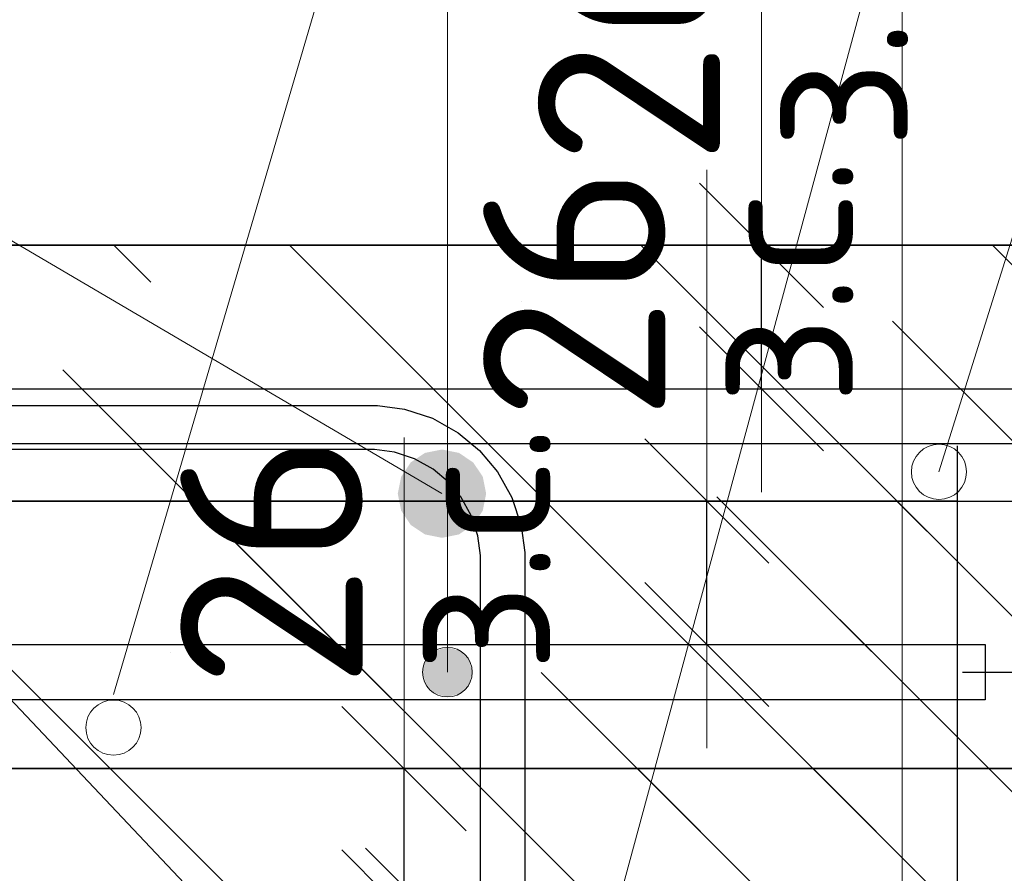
# Model space of a CAD drawing. Header units: metres. Extents: x -38 to 97, y -15 to 21.
# Tile 126 of 209: x 72.409 to 72.587, y 6.564 to 6.719. Entities that reach past the tile are written whole.
import ezdxf

# ---------------------------------------------------------------- set-up
doc = ezdxf.new("R2010")
doc.units = ezdxf.units.M
doc.header["$PDMODE"] = 65
doc.linetypes.add('______4', pattern=[0.135, 0.105, -0.03])
for name, color, linetype, lineweight in [('XR$3$Арм. стержнями верхней зоны', 180, 'Continuous', 35), ('XR$3$Арм.стержн. Арматура края', 96, 'Continuous', 35), ('XR$3$Арм.стержн. Хомут', 240, 'Continuous', 35), ('XR$3$Арм.стержн.горизонт. 1', 180, 'Continuous', 35), ('XR$3$Размерная линия_ общее', 7, 'Continuous', 13), ('XR$4$Арм. стержнями верхней зоны', 180, 'Continuous', 35), ('XR$4$ВК__отв в полу 1-2 эт', 220, 'Continuous', 25), ('XR$4$Размерная линия_ общее', 7, 'Continuous', 13), ('XR$6$Арм. стержнями верхней зоны', 180, 'Continuous', 35), ('XR$6$Арм.стержн. Арматура края', 96, 'Continuous', 35), ('XR$6$ВК__отв в полу 1-2 эт', 220, 'Continuous', 25), ('XR$6$Размерная линия (1)', 7, 'Continuous', 13), ('XR$6$Размерная линия_ общее', 7, 'Continuous', 13)]:
    doc.layers.add(name, color=color, linetype=linetype, lineweight=lineweight)
doc.styles.add('ISOCPEUR', font='txt')
doc.dimstyles.new('DIMSTYLE_11', dxfattribs={"dimtxt": 0.033, "dimasz": 0.0375, "dimexe": 0, "dimexo": 0, "dimgap": 0.0165, "dimtad": 2, "dimdec": 0, "dimlfac": 1000, "dimrnd": 1, "dimzin": 12, "dimdsep": 46, "dimtxsty": 'ISOCPEUR', "dimblk1": 'ALL_ML_STRICH', "dimblk2": 'ALL_ML_STRICH', "dimsah": 1, "dimcen": 0, "dimclrd": 7, "dimclre": 256, "dimclrt": 7, "dimadec": 0, "dimazin": 0, "dimtfac": 1, "dimtdec": 0, "dimtix": 1, "dimtmove": 2, "dimatfit": 3, "dimfxl": 0, "dimtvp": 1.2, "dimtzin": 0, "dimlwd": 0, "dimlwe": -3, "dimarcsym": 0})
doc.dimstyles.new('DIMSTYLE_12', dxfattribs={"dimtxt": 0.03, "dimasz": 0.03, "dimexe": 0, "dimexo": 0, "dimgap": 0.015, "dimtad": 2, "dimdec": 0, "dimlfac": 1000, "dimrnd": 1, "dimzin": 12, "dimdsep": 46, "dimtxsty": 'ISOCPEUR', "dimblk1": 'ALL_ML_STRICH', "dimblk2": 'ALL_ML_STRICH', "dimsah": 1, "dimcen": 0, "dimclrd": 7, "dimclre": 256, "dimclrt": 7, "dimadec": 0, "dimazin": 0, "dimtfac": 1, "dimtdec": 0, "dimtix": 1, "dimtmove": 2, "dimatfit": 3, "dimfxl": 0, "dimtzin": 0, "dimlwd": 0, "dimlwe": -3, "dimarcsym": 0})
doc.dimstyles.new('DIMSTYLE_14', dxfattribs={"dimtxt": 0.03, "dimasz": 0.03, "dimexe": 0, "dimexo": 0, "dimgap": 0.015, "dimtad": 2, "dimdec": 0, "dimlfac": 1000, "dimrnd": 1, "dimzin": 12, "dimdsep": 46, "dimtxsty": 'ISOCPEUR', "dimblk1": 'ALL_ML_STRICH', "dimblk2": 'ALL_ML_STRICH', "dimsah": 1, "dimcen": 0, "dimclrd": 7, "dimclre": 256, "dimclrt": 7, "dimadec": 0, "dimazin": 0, "dimtfac": 1, "dimtdec": 0, "dimtix": 1, "dimtmove": 2, "dimatfit": 3, "dimfxl": 0, "dimtvp": 1.2, "dimtzin": 0, "dimlwd": 0, "dimlwe": -3, "dimarcsym": 0})
doc.dimstyles.new('DIMSTYLE_8', dxfattribs={"dimtxt": 0.033, "dimasz": 0.0375, "dimexe": 0, "dimexo": 0, "dimgap": 0.0165, "dimtad": 2, "dimdec": 0, "dimlfac": 1000, "dimrnd": 1, "dimzin": 12, "dimdsep": 46, "dimtxsty": 'ISOCPEUR', "dimblk1": 'ALL_ML_STRICH', "dimblk2": 'ALL_ML_STRICH', "dimsah": 1, "dimcen": 0, "dimclrd": 7, "dimclre": 256, "dimclrt": 7, "dimadec": 0, "dimazin": 0, "dimtfac": 1, "dimtdec": 0, "dimtix": 1, "dimtmove": 2, "dimatfit": 3, "dimfxl": 0, "dimtzin": 0, "dimlwd": 0, "dimlwe": -3, "dimarcsym": 0})
pattern_1 = [(135, (0, 0), (-0.031819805, -0.031819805), [0.4, -0.05, 0, -0.05]), (135, (-0.01591, -0.01591), (-0.031819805, -0.031819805), [0.8, -0.1, 0.1, -0.1])]

# ---------------------------------------------------------------- blocks, each defined once
blk = doc.blocks.new('ALL_ML_STRICH')
at = {"color": 0, "linetype": 'ByBlock', "lineweight": -2}
for p, q in [((0, -0.5), (0, 0.5)), ((-0.3, -0.3), (0.3, 0.3)), ((-1, 0), (0.5, 0))]:
    blk.add_line(p, q, dxfattribs=at)
blk = doc.blocks.new('*D143')
at = {"layer": 'DEFPOINTS', "color": 7, "linetype": 'Continuous', "lineweight": 13, "transparency": 33554687}
for p in [(72.50314, 6.67826), (72.50314, 6.65226), (72.54312, 6.65226)]:
    blk.add_point(p, dxfattribs=at)
at = {"layer": 'XR$3$Размерная линия_ общее', "color": 253, "linetype": 'Continuous', "lineweight": -2, "true_color": 0xa0a0a0, "transparency": 33554687}
for p, q in [((72.52314, 6.67826), (72.54312, 6.67826)), ((72.52314, 6.65226), (72.54312, 6.65226))]:
    blk.add_line(p, q, dxfattribs=at)
at = {"layer": 'XR$3$Размерная линия_ общее', "color": 7, "linetype": 'Continuous', "lineweight": -2, "transparency": 33554687}
blk.add_line((72.54312, 6.65226), (72.54312, 6.67826), dxfattribs=at)
at = {"layer": 'XR$3$Размерная линия_ общее', "color": 7, "linetype": 'Continuous', "lineweight": 13, "transparency": 33554687, "xscale": 0.0375, "yscale": 0.0375, "zscale": 0.0375}
for p, rotation in [((72.54312, 6.67826), 90), ((72.54312, 6.65226), 270)]:
    blk.add_blockref('ALL_ML_STRICH', p, dxfattribs=dict(at, rotation=rotation))
at = {"layer": 'XR$3$Размерная линия_ общее', "color": 7, "linetype": 'Continuous', "lineweight": 13, "transparency": 33554687, "insert": (72.54266, 6.69562), "char_height": 0.027, "width": 0.00135, "attachment_point": 1, "rotation": 90, "line_spacing_factor": 0.60241, "style": 'ISOCPEUR'}
blk.add_mtext('з.с.', dxfattribs=at)
at = {"layer": 'XR$3$Размерная линия_ общее', "color": 7, "linetype": 'Continuous', "lineweight": 13, "transparency": 33554687, "insert": (72.51912, 6.71598), "char_height": 0.033, "width": 0.066, "attachment_point": 5, "rotation": 90, "style": 'ISOCPEUR'}
blk.add_mtext('\\A1;{26}', dxfattribs=at)
blk = doc.blocks.new('*D495')
at = {"layer": 'DEFPOINTS', "color": 7, "linetype": 'Continuous', "lineweight": 13, "transparency": 33554687}
for p in [(72.4384, 6.58345), (72.4384, 6.55745), (72.47839, 6.55745)]:
    blk.add_point(p, dxfattribs=at)
at = {"layer": 'XR$4$Размерная линия_ общее', "color": 253, "linetype": 'Continuous', "lineweight": -2, "true_color": 0xa0a0a0, "transparency": 33554687}
for p, q in [((72.4584, 6.58345), (72.47839, 6.58345)), ((72.4584, 6.55745), (72.47839, 6.55745))]:
    blk.add_line(p, q, dxfattribs=at)
at = {"layer": 'XR$4$Размерная линия_ общее', "color": 7, "linetype": 'Continuous', "lineweight": -2, "transparency": 33554687}
blk.add_line((72.47839, 6.55745), (72.47839, 6.58345), dxfattribs=at)
at = {"layer": 'XR$4$Размерная линия_ общее', "color": 7, "linetype": 'Continuous', "lineweight": 13, "transparency": 33554687, "xscale": 0.0375, "yscale": 0.0375, "zscale": 0.0375}
for p, rotation in [((72.47839, 6.58345), 90), ((72.47839, 6.55745), 270)]:
    blk.add_blockref('ALL_ML_STRICH', p, dxfattribs=dict(at, rotation=rotation))
at = {"layer": 'XR$4$Размерная линия_ общее', "color": 7, "linetype": 'Continuous', "lineweight": 13, "transparency": 33554687, "insert": (72.47793, 6.60081), "char_height": 0.027, "width": 0.00135, "attachment_point": 1, "rotation": 90, "line_spacing_factor": 0.60241, "style": 'ISOCPEUR'}
blk.add_mtext('з.с.', dxfattribs=at)
at = {"layer": 'XR$4$Размерная линия_ общее', "color": 7, "linetype": 'Continuous', "lineweight": 13, "transparency": 33554687, "insert": (72.45439, 6.62117), "char_height": 0.033, "width": 0.066, "attachment_point": 5, "rotation": 90, "style": 'ISOCPEUR'}
blk.add_mtext('\\A1;{26}', dxfattribs=at)
blk = doc.blocks.new('*D741')
at = {"layer": 'DEFPOINTS', "color": 7, "linetype": 'Continuous', "lineweight": 13, "transparency": 33554687}
for p in [(72.54861, 6.63192), (72.54861, 6.43192), (72.72016, 6.43192)]:
    blk.add_point(p, dxfattribs=at)
at = {"layer": 'XR$6$Размерная линия_ общее', "color": 253, "linetype": 'Continuous', "lineweight": -2, "true_color": 0xa0a0a0, "transparency": 33554687}
for p, q in [((72.56861, 6.63192), (72.72016, 6.63192)), ((72.56861, 6.43192), (72.72016, 6.43192))]:
    blk.add_line(p, q, dxfattribs=at)
at = {"layer": 'XR$6$Размерная линия_ общее', "color": 7, "linetype": 'Continuous', "lineweight": -2, "transparency": 33554687}
blk.add_line((72.72016, 6.43192), (72.72016, 6.63192), dxfattribs=at)
at = {"layer": 'XR$6$Размерная линия_ общее', "color": 7, "linetype": 'Continuous', "lineweight": 13, "transparency": 33554687, "xscale": 0.0375, "yscale": 0.0375, "zscale": 0.0375}
for p, rotation in [((72.72016, 6.63192), 90), ((72.72016, 6.43192), 270)]:
    blk.add_blockref('ALL_ML_STRICH', p, dxfattribs=dict(at, rotation=rotation))
at = {"layer": 'XR$6$Размерная линия_ общее', "color": 7, "linetype": 'Continuous', "lineweight": 13, "transparency": 33554687, "insert": (72.69616, 6.53357), "char_height": 0.033, "width": 0.099, "attachment_point": 5, "rotation": 90, "style": 'ISOCPEUR'}
blk.add_mtext('\\A1;{200}', dxfattribs=at)
blk = doc.blocks.new('*D853')
at = {"layer": 'DEFPOINTS', "color": 7, "linetype": 'Continuous', "lineweight": 13, "transparency": 33554687}
for p in [(72.55952, 6.60092), (72.5525, 6.47692), (72.64516, 6.47692)]:
    blk.add_point(p, dxfattribs=at)
at = {"layer": 'XR$6$Размерная линия (1)', "color": 9, "linetype": 'Continuous', "lineweight": -2, "true_color": 0xc7c7c7, "transparency": 33554687}
for p, q in [((72.57952, 6.60092), (72.64516, 6.60092)), ((72.5725, 6.47692), (72.64516, 6.47692))]:
    blk.add_line(p, q, dxfattribs=at)
at = {"layer": 'XR$6$Размерная линия (1)', "color": 7, "linetype": 'Continuous', "lineweight": -2, "transparency": 33554687}
blk.add_line((72.64516, 6.47692), (72.64516, 6.60092), dxfattribs=at)
at = {"layer": 'XR$6$Размерная линия (1)', "color": 7, "linetype": 'Continuous', "lineweight": 13, "transparency": 33554687, "xscale": 0.03, "yscale": 0.03, "zscale": 0.03}
for p, rotation in [((72.64516, 6.60092), 90), ((72.64516, 6.47692), 270)]:
    blk.add_blockref('ALL_ML_STRICH', p, dxfattribs=dict(at, rotation=rotation))
at = {"layer": 'XR$6$Размерная линия (1)', "color": 7, "linetype": 'Continuous', "lineweight": 13, "transparency": 33554687, "insert": (72.62266, 6.54192), "char_height": 0.03, "width": 0.09, "attachment_point": 5, "rotation": 90, "style": 'ISOCPEUR'}
blk.add_mtext('\\A1;{124}', dxfattribs=at)
blk = doc.blocks.new('*D854')
at = {"layer": 'DEFPOINTS', "color": 7, "linetype": 'Continuous', "lineweight": 13, "transparency": 33554687}
for p in [(72.54165, 6.63192), (72.55952, 6.60092), (72.64516, 6.60092)]:
    blk.add_point(p, dxfattribs=at)
at = {"layer": 'XR$6$Размерная линия (1)', "color": 9, "linetype": 'Continuous', "lineweight": -2, "true_color": 0xc7c7c7, "transparency": 33554687}
for p, q in [((72.56165, 6.63192), (72.64516, 6.63192)), ((72.57952, 6.60092), (72.64516, 6.60092))]:
    blk.add_line(p, q, dxfattribs=at)
at = {"layer": 'XR$6$Размерная линия (1)', "color": 7, "linetype": 'Continuous', "lineweight": -2, "transparency": 33554687}
blk.add_line((72.64516, 6.60092), (72.64516, 6.63192), dxfattribs=at)
at = {"layer": 'XR$6$Размерная линия (1)', "color": 7, "linetype": 'Continuous', "lineweight": 13, "transparency": 33554687, "xscale": 0.03, "yscale": 0.03, "zscale": 0.03}
for p, rotation in [((72.64516, 6.63192), 90), ((72.64516, 6.60092), 270)]:
    blk.add_blockref('ALL_ML_STRICH', p, dxfattribs=dict(at, rotation=rotation))
at = {"layer": 'XR$6$Размерная линия (1)', "color": 7, "linetype": 'Continuous', "lineweight": 13, "transparency": 33554687, "insert": (72.62242, 6.67921), "char_height": 0.03, "width": 0.06, "attachment_point": 5, "rotation": 90, "style": 'ISOCPEUR'}
blk.add_mtext('\\A1;{31}', dxfattribs=at)
blk = doc.blocks.new('*D887')
at = {"layer": 'DEFPOINTS', "color": 7, "linetype": 'Continuous', "lineweight": 13, "transparency": 33554687}
for p in [(72.49323, 6.63192), (72.49323, 6.60592), (72.53322, 6.60592)]:
    blk.add_point(p, dxfattribs=at)
at = {"layer": 'XR$6$Размерная линия_ общее', "color": 253, "linetype": 'Continuous', "lineweight": -2, "true_color": 0xa0a0a0, "transparency": 33554687}
for p, q in [((72.51323, 6.63192), (72.53322, 6.63192)), ((72.51323, 6.60592), (72.53322, 6.60592))]:
    blk.add_line(p, q, dxfattribs=at)
at = {"layer": 'XR$6$Размерная линия_ общее', "color": 7, "linetype": 'Continuous', "lineweight": -2, "transparency": 33554687}
blk.add_line((72.53322, 6.60592), (72.53322, 6.63192), dxfattribs=at)
at = {"layer": 'XR$6$Размерная линия_ общее', "color": 7, "linetype": 'Continuous', "lineweight": 13, "transparency": 33554687, "xscale": 0.0375, "yscale": 0.0375, "zscale": 0.0375}
for p, rotation in [((72.53322, 6.63192), 90), ((72.53322, 6.60592), 270)]:
    blk.add_blockref('ALL_ML_STRICH', p, dxfattribs=dict(at, rotation=rotation))
at = {"layer": 'XR$6$Размерная линия_ общее', "color": 7, "linetype": 'Continuous', "lineweight": 13, "transparency": 33554687, "insert": (72.53275, 6.64929), "char_height": 0.027, "width": 0.00135, "attachment_point": 1, "rotation": 90, "line_spacing_factor": 0.60241, "style": 'ISOCPEUR'}
blk.add_mtext('з.с.', dxfattribs=at)
at = {"layer": 'XR$6$Размерная линия_ общее', "color": 7, "linetype": 'Continuous', "lineweight": 13, "transparency": 33554687, "insert": (72.50922, 6.66965), "char_height": 0.033, "width": 0.066, "attachment_point": 5, "rotation": 90, "style": 'ISOCPEUR'}
blk.add_mtext('\\A1;{26}', dxfattribs=at)

msp = doc.modelspace()

# ---------------------------------------------------------------- hatches: boundary and pattern name
at = {"linetype": 'Continuous', "lineweight": 25, "transparency": 33554687}
h = msp.add_hatch(dxfattribs=at)
h.set_pattern_fill('__________540', scale=0.015, style=0, pattern_type=2)
h.set_pattern_definition(pattern_1)
h.paths.add_polyline_path([(72.52526, 6.67826), (72.27526, 6.67826), (72.27526, 6.37826), (72.52526, 6.37826)], flags=0)
h = msp.add_hatch(dxfattribs=at)
h.set_pattern_fill('__________540', scale=0.015, style=0, pattern_type=2)
h.set_pattern_definition(pattern_1)
h.paths.add_polyline_path([(72.52526, 6.67826), (72.52526, 6.47826), (72.65723, 6.47826), (72.65723, 6.67826)], flags=0)
at = {"linetype": 'Continuous', "lineweight": 13, "transparency": 33554687}
h = msp.add_hatch(dxfattribs=at)
h.set_pattern_fill('__________540', scale=0.015, style=0, pattern_type=2)
h.set_pattern_definition(pattern_1)
h.paths.add_polyline_path([(72.12578, 6.63192), (72.12578, 6.43192), (72.57861, 6.43192), (72.57861, 6.63192)], flags=0)
h = msp.add_hatch(dxfattribs=at)
h.set_pattern_fill('__________540', scale=0.015, style=0, pattern_type=2)
h.set_pattern_definition(pattern_1)
h.paths.add_polyline_path([(72.21432, 6.58345), (72.21432, 6.38345), (72.62859, 6.38345), (72.62859, 6.58345)], flags=0)
at = {"layer": 'XR$3$Арм.стержн.горизонт. 1', "linetype": 'Continuous', "lineweight": 50, "transparency": 33554687}
msp.add_hatch(color=7, dxfattribs=at).paths.add_polyline_path([(72.49326, 6.63326), (72.49266, 6.63632), (72.49092, 6.63892), (72.48833, 6.64065), (72.48526, 6.64126), (72.4822, 6.64065), (72.47961, 6.63892), (72.47787, 6.63632), (72.47726, 6.63326), (72.47787, 6.6302), (72.47961, 6.6276), (72.4822, 6.62587), (72.48526, 6.62526), (72.48833, 6.62587), (72.49092, 6.6276), (72.49266, 6.6302)])
at = {"layer": 'XR$6$Арм. стержнями верхней зоны', "linetype": 'Continuous', "lineweight": 13, "transparency": 33554687}
for points in [[(72.4885, 6.60479), (72.484, 6.60479), (72.48238, 6.60317)], [(72.4885, 6.60479), (72.48238, 6.60317), (72.49012, 6.60317)], [(72.484, 6.60479), (72.4885, 6.60479), (72.48625, 6.60542)], [(72.49012, 6.60317), (72.48238, 6.60317), (72.48175, 6.60092)], [(72.49012, 6.60317), (72.48175, 6.60092), (72.49075, 6.60092)], [(72.49075, 6.60092), (72.48175, 6.60092), (72.48238, 6.59867)], [(72.49075, 6.60092), (72.48238, 6.59867), (72.49012, 6.59867)], [(72.49012, 6.59867), (72.48238, 6.59867), (72.484, 6.59705)], [(72.49012, 6.59867), (72.484, 6.59705), (72.4885, 6.59705)], [(72.4885, 6.59705), (72.484, 6.59705), (72.48625, 6.59642)]]:
    msp.add_hatch(color=7, dxfattribs=at).paths.add_polyline_path(points)

# ---------------------------------------------------------------- linework, layer by layer
at = {"color": 7, "linetype": 'Continuous', "lineweight": 13, "transparency": 33554687}
for p, q in [((72.57526, 6.63721), (72.62411, 6.79343)), ((72.54312, 6.67826), (72.54312, 6.73826)), ((72.53322, 6.63192), (72.53322, 6.69192)), ((72.47839, 6.58345), (72.47839, 6.64345))]:
    msp.add_line(p, q, dxfattribs=at)
at = {"color": 7, "linetype": '______4', "lineweight": 25, "transparency": 33554687}
msp.add_line((72.57861, 6.33192), (72.57861, 6.73192), dxfattribs=at)
at = {"color": 7, "linetype": 'Continuous', "lineweight": 35, "transparency": 33554687}
for p, q in [((72.52526, 6.67826), (72.27526, 6.67826)), ((72.65723, 6.67826), (72.52526, 6.67826)), ((72.57861, 6.63192), (72.12578, 6.63192)), ((72.62859, 6.58345), (72.21432, 6.58345))]:
    msp.add_line(p, q, dxfattribs=at)
at = {"color": 7, "linetype": 'Continuous', "lineweight": 13, "transparency": 33554687}
for centre in [(72.57526, 6.63721), (72.42577, 6.59087)]:
    msp.add_circle(centre, 0.005, dxfattribs=at)
at = {"layer": 'XR$3$Арм. стержнями верхней зоны', "color": 4, "linetype": 'Continuous', "lineweight": 25, "transparency": 33554687}
msp.add_lwpolyline([(72.30026, 6.65226), (72.66223, 6.65226), (72.66223, 6.64226), (72.30026, 6.64226), (72.30026, 6.65226)], dxfattribs=at)
at = {"layer": 'XR$3$Арм.стержн. Арматура края', "color": 4, "linetype": 'Continuous', "lineweight": 25, "transparency": 33554687}
for points in [[(72.66223, 6.51826), (72.33355, 6.51826), (72.32745, 6.51911), (72.3211, 6.5212), (72.31526, 6.52448), (72.31044, 6.5285), (72.30642, 6.53331), (72.30315, 6.53916), (72.30106, 6.54551), (72.30021, 6.55161), (72.30021, 6.61891), (72.30106, 6.62501), (72.30315, 6.63136), (72.30642, 6.63721), (72.31044, 6.64202), (72.31526, 6.64604), (72.3211, 6.64932), (72.32745, 6.65141), (72.33355, 6.65226), (72.66223, 6.65226)], [(72.66223, 6.64226), (72.33425, 6.64226), (72.32973, 6.64163), (72.32515, 6.64012), (72.32095, 6.63777), (72.31754, 6.63492), (72.31469, 6.63151), (72.31234, 6.62732), (72.31084, 6.62274), (72.31021, 6.61822), (72.31021, 6.5523), (72.31084, 6.54778), (72.31234, 6.5432), (72.31469, 6.53901), (72.31754, 6.5356), (72.32095, 6.53275), (72.32515, 6.5304), (72.32973, 6.52889), (72.33425, 6.52826), (72.66223, 6.52826)]]:
    msp.add_lwpolyline(points, dxfattribs=at)
at = {"layer": 'XR$3$Арм.стержн. Хомут', "color": 40, "linetype": 'Continuous', "lineweight": 25, "transparency": 33554687}
for points in [[(72.3269, 6.64926), (72.47359, 6.64926), (72.47847, 6.64858), (72.48355, 6.64691), (72.48822, 6.64429), (72.49207, 6.64107), (72.49529, 6.63722), (72.49791, 6.63254), (72.49959, 6.62746), (72.50026, 6.62258), (72.50026, 6.42994), (72.49959, 6.42506), (72.49791, 6.41998), (72.49529, 6.4153), (72.49207, 6.41145), (72.48822, 6.40823), (72.48355, 6.40561), (72.47847, 6.40394), (72.47359, 6.40326), (72.3269, 6.40326)], [(72.3269, 6.64926), (72.47359, 6.64926), (72.47847, 6.64858), (72.48355, 6.64691), (72.48822, 6.64429), (72.49207, 6.64107), (72.49529, 6.63722), (72.49791, 6.63254), (72.49959, 6.62746), (72.50026, 6.62258), (72.50026, 6.42994), (72.49959, 6.42506), (72.49791, 6.41998), (72.49529, 6.4153), (72.49207, 6.41145), (72.48822, 6.40823), (72.48355, 6.40561), (72.47847, 6.40394), (72.47359, 6.40326), (72.3269, 6.40326)], [(72.32746, 6.41126), (72.47303, 6.41126), (72.47665, 6.41176), (72.48031, 6.41297), (72.48367, 6.41485), (72.4864, 6.41713), (72.48868, 6.41986), (72.49055, 6.42321), (72.49176, 6.42687), (72.49226, 6.43049), (72.49226, 6.62203), (72.49176, 6.62564), (72.49055, 6.62931), (72.48868, 6.63266), (72.4864, 6.63539), (72.48367, 6.63767), (72.48031, 6.63955), (72.47665, 6.64076), (72.47303, 6.64126), (72.32746, 6.64126)], [(72.32746, 6.41126), (72.47303, 6.41126), (72.47665, 6.41176), (72.48031, 6.41297), (72.48367, 6.41485), (72.4864, 6.41713), (72.48868, 6.41986), (72.49055, 6.42321), (72.49176, 6.42687), (72.49226, 6.43049), (72.49226, 6.62203), (72.49176, 6.62564), (72.49055, 6.62931), (72.48868, 6.63266), (72.4864, 6.63539), (72.48367, 6.63767), (72.48031, 6.63955), (72.47665, 6.64076), (72.47303, 6.64126), (72.32746, 6.64126)]]:
    msp.add_lwpolyline(points, dxfattribs=at)
at = {"layer": 'XR$3$Арм.стержн.горизонт. 1', "color": 7, "linetype": 'Continuous', "lineweight": 13, "transparency": 33554687}
for q in [(72.4853, 6.51326), (72.48526, 6.63326)]:
    msp.add_line((72.23031, 6.78305), q, dxfattribs=at)
at = {"layer": 'XR$4$Арм. стержнями верхней зоны', "color": 7, "linetype": 'Continuous', "lineweight": 13, "transparency": 33554687}
msp.add_line((72.56858, 6.74899), (72.56858, 6.55845), dxfattribs=at)
at = {"layer": 'XR$4$ВК__отв в полу 1-2 эт', "color": 7, "linetype": 'Continuous', "lineweight": 13, "transparency": 33554687}
msp.add_line((72.51432, 6.5484), (72.56858, 6.74899), dxfattribs=at)
at = {"layer": 'XR$6$Арм. стержнями верхней зоны', "color": 7, "linetype": 'Continuous', "lineweight": 13, "transparency": 33554687}
for p, q in [((72.48625, 6.80286), (72.48625, 6.60092)), ((72.48625, 6.60542), (72.48625, 6.60542)), ((72.48175, 6.60092), (72.48175, 6.60092)), ((72.49075, 6.60092), (72.49075, 6.60092)), ((72.48625, 6.59642), (72.48625, 6.59642))]:
    msp.add_line(p, q, dxfattribs=at)
at = {"layer": 'XR$6$Арм. стержнями верхней зоны', "color": 4, "linetype": 'Continuous', "lineweight": 25, "transparency": 33554687}
msp.add_lwpolyline([(72.15077, 6.60592), (72.58361, 6.60592), (72.58361, 6.59592), (72.15077, 6.59592), (72.15077, 6.60592)], dxfattribs=at)
at = {"layer": 'XR$6$Арм. стержнями верхней зоны', "color": 7, "linetype": 'Continuous', "lineweight": 13, "transparency": 33554687}
msp.add_circle((72.48625, 6.60092), 0.0045, dxfattribs=at)
at = {"layer": 'XR$6$Арм.стержн. Арматура края', "color": 4, "linetype": 'Continuous', "lineweight": 25, "transparency": 33554687}
msp.add_lwpolyline([(72.17933, 6.60592), (72.58361, 6.60592), (72.58361, 6.59592), (72.18002, 6.59592)], dxfattribs=at)
at = {"layer": 'XR$6$ВК__отв в полу 1-2 эт', "color": 7, "linetype": 'Continuous', "lineweight": 13, "transparency": 33554687}
msp.add_line((72.42577, 6.59687), (72.48625, 6.80286), dxfattribs=at)

# ---------------------------------------------------------------- dimensions: what is measured, and where the dimension line sits
at = {"layer": 'XR$3$Размерная линия_ общее', "color": 7, "linetype": 'Continuous', "lineweight": 13, "transparency": 33554687}
dim = msp.add_linear_dim(base=(72.54312, 6.67826), p1=(72.52314, 6.65226), p2=(72.52314, 6.67826), angle=90, text='<>\\Xз.с.', dimstyle='DIMSTYLE_11', override={"dimpost": '<>', "dimclrd": 7, "dimclre": 253, "dimclrt": 7, "dimlwd": 0, "dimlwe": 65533}, dxfattribs=at)
dim.commit()
dim.dimension.update_dxf_attribs({"geometry": '*D143', "text_midpoint": (72.51912, 6.71598), "dimtype": 160})
at = {"layer": 'XR$4$Размерная линия_ общее', "color": 7, "linetype": 'Continuous', "lineweight": 13, "transparency": 33554687}
dim = msp.add_linear_dim(base=(72.47839, 6.58345), p1=(72.4584, 6.55745), p2=(72.4584, 6.58345), angle=90, text='<>\\Xз.с.', dimstyle='DIMSTYLE_11', override={"dimpost": '<>', "dimclrd": 7, "dimclre": 253, "dimclrt": 7, "dimlwd": 0, "dimlwe": 65533}, dxfattribs=at)
dim.commit()
dim.dimension.update_dxf_attribs({"geometry": '*D495', "text_midpoint": (72.45439, 6.62117), "dimtype": 160})
at = {"layer": 'XR$6$Размерная линия (1)', "color": 7, "linetype": 'Continuous', "lineweight": 13, "transparency": 33554687}
for base, p1, p2, dimstyle, picture, middle in [((72.64516, 6.63192), (72.57952, 6.60092), (72.56165, 6.63192), 'DIMSTYLE_14', '*D854', (72.62242, 6.67921)), ((72.64516, 6.60092), (72.5725, 6.47692), (72.57952, 6.60092), 'DIMSTYLE_12', '*D853', (72.62266, 6.54192))]:
    dim = msp.add_linear_dim(base=base, p1=p1, p2=p2, angle=90, dimstyle=dimstyle, override={"dimpost": '<>', "dimclrd": 7, "dimclre": 9, "dimclrt": 7, "dimlwd": 0, "dimlwe": 65533}, dxfattribs=at)
    dim.commit()
    dim.dimension.update_dxf_attribs({"geometry": picture, "text_midpoint": middle, "dimtype": 160})
at = {"layer": 'XR$6$Размерная линия_ общее', "color": 7, "linetype": 'Continuous', "lineweight": 13, "transparency": 33554687}
dim = msp.add_linear_dim(base=(72.53322, 6.63192), p1=(72.51323, 6.60592), p2=(72.51323, 6.63192), angle=90, text='<>\\Xз.с.', dimstyle='DIMSTYLE_11', override={"dimpost": '<>', "dimclrd": 7, "dimclre": 253, "dimclrt": 7, "dimlwd": 0, "dimlwe": 65533}, dxfattribs=at)
dim.commit()
dim.dimension.update_dxf_attribs({"geometry": '*D887', "text_midpoint": (72.50922, 6.66965), "dimtype": 160})
dim = msp.add_linear_dim(base=(72.72016, 6.63192), p1=(72.56861, 6.43192), p2=(72.56861, 6.63192), angle=90, dimstyle='DIMSTYLE_8', override={"dimpost": '<>', "dimclrd": 7, "dimclre": 253, "dimclrt": 7, "dimlwd": 0, "dimlwe": 65533}, dxfattribs=at)
dim.commit()
dim.dimension.update_dxf_attribs({"geometry": '*D741', "text_midpoint": (72.69616, 6.53357), "dimtype": 160})

doc.saveas('drawing.dxf')
